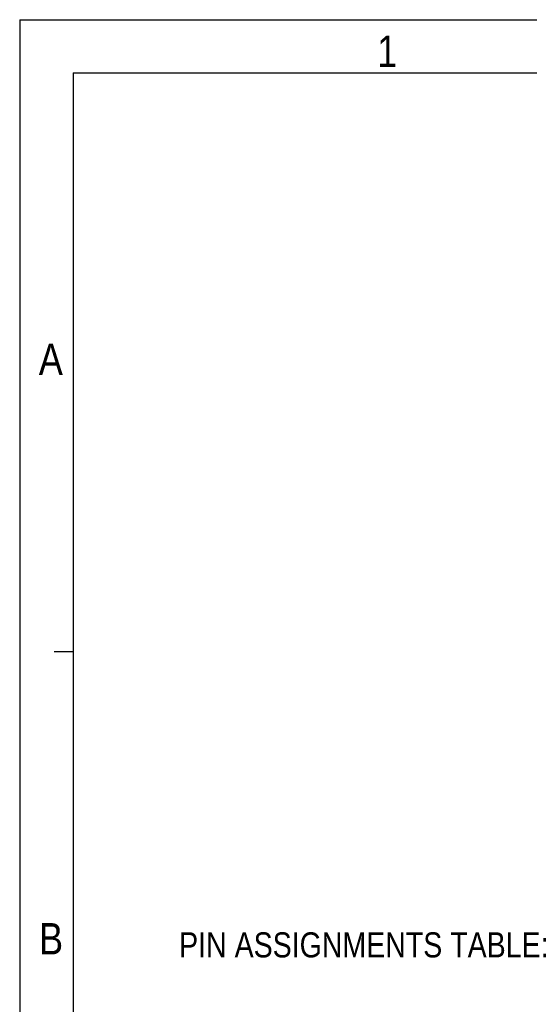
# Model space of a CAD drawing. Header units: millimetres. Extents: x 0 to 417, y 0 to 294.
# Tile 2 of 19: x 0 to 81, y 137 to 294. Entities that reach past the tile are written whole.
import ezdxf

# ---------------------------------------------------------------- set-up
doc = ezdxf.new("R2010")
doc.units = ezdxf.units.MM
doc.layers.add('MDS-300APB18_AA_DXF_FORMAT', color=7, linetype='Continuous')
doc.layers.add('MDS-300APB18_AA_DXF_TEXT', color=7, linetype='Continuous')
doc.styles.get("Standard").update_dxf_attribs({"font": 'ARIALN.TTF'})
doc.styles.add('TEXTSTYLE_3', font='ARIALN.TTF')

msp = doc.modelspace()

# ---------------------------------------------------------------- linework, layer by layer
at = {"layer": 'MDS-300APB18_AA_DXF_FORMAT', "color": 7, "linetype": 'Continuous'}
for p, q in [((0, 294), (0, 0)), ((0, 294), (417, 294)), ((8.5, 285.5), (8.5, 8.5)), ((8.5, 285.5), (408.5, 285.5)), ((8.5, 193.17), (5.5, 193.17))]:
    msp.add_line(p, q, dxfattribs=at)

# ---------------------------------------------------------------- texts
at = {"layer": 'MDS-300APB18_AA_DXF_FORMAT', "color": 40, "linetype": 'Continuous', "char_height": 5, "attachment_point": 2, "line_spacing_factor": 0.9, "style": 'TEXTSTYLE_3'}
for s, insert, width in [('1', (58.59, 291.47), 3.1903), ('A', (4.96, 242.36), 3.8433), ('B', (5.01, 149.93), 3.8246)]:
    msp.add_mtext(s, dxfattribs=dict(at, insert=insert, width=width))
at = {"layer": 'MDS-300APB18_AA_DXF_TEXT', "color": 40, "linetype": 'Continuous', "insert": (25.42, 148.46), "char_height": 4, "width": 59.4478, "attachment_point": 1, "line_spacing_factor": 0.9}
msp.add_mtext('PIN ASSIGNMENTS TABLE:', dxfattribs=at)

doc.saveas('drawing.dxf')
